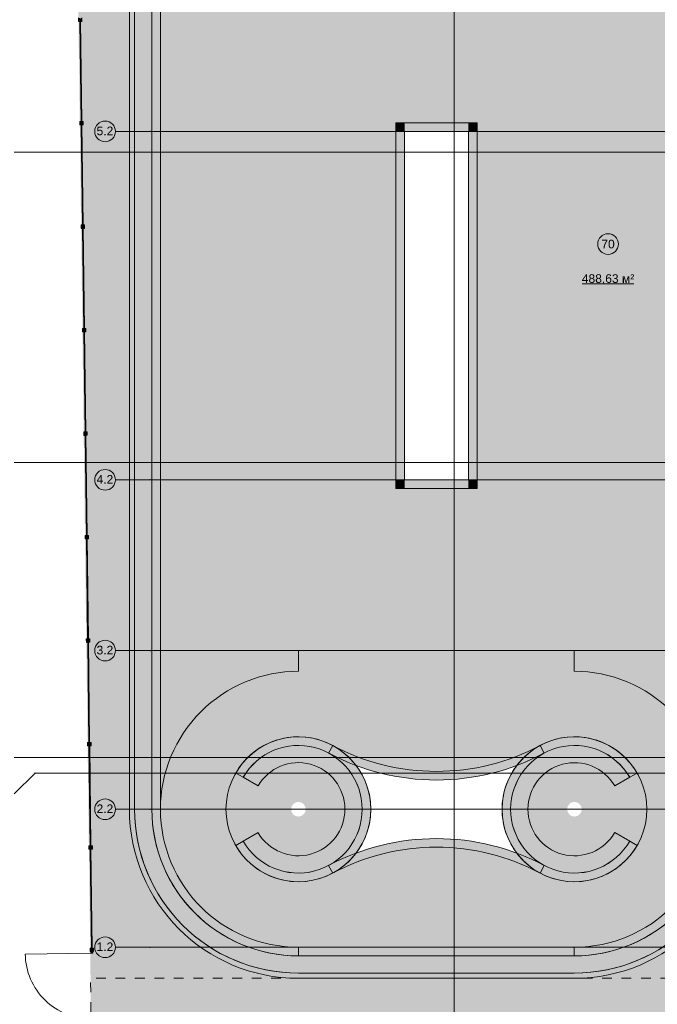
# Model space of a CAD drawing. Header units: millimetres. Extents: x 0 to 1208, y -24 to 589.
# Tile 23 of 49: x 155 to 247, y 219 to 362. Entities that reach past the tile are written whole.
import ezdxf
from ezdxf.xclip import XClip

# ---------------------------------------------------------------- set-up
doc = ezdxf.new("R2010")
doc.units = ezdxf.units.MM
doc.header["$MEASUREMENT"] = 0
doc.header["$XCLIPFRAME"] = 0
doc.linetypes.add('Wipeout_Contour', pattern=[1000, 0, -1000])
doc.linetypes.add('Штриховая', pattern=[5.644444, 2.822222, -2.822222])
for name, color, linetype in [('Конструктив - стены бассейнов жб нов', 7, 'Continuous'), ('Местность - Забор', 7, 'Continuous'), ('Элемент Модели - Зона', 7, 'Continuous'), ('Элемент модели - Зоны уличных помещений', 7, 'Continuous'), ('Элемент Модели - Оси', 7, 'Continuous'), ('Элемент модели - Оси Улица Бани', 7, 'Continuous')]:
    doc.layers.add(name, color=color, linetype=linetype)
doc.styles.add('СГЕНЕРИР_СТИЛЬ_3', font='txt')

# ---------------------------------------------------------------- blocks, each defined once
blk = doc.blocks.new('Чертеж_2_2', base_point=(217.7, 72.6))
at = {"layer": 'Конструктив - стены бассейнов жб нов', "linetype": 'Continuous', "lineweight": 0, "true_color": 0x7f7f7f}
for points in [[(170.62, 374.75), (170.62, 247.35), (170.72, 247.35), (170.72, 374.75)], [(170.72, 374.1), (170.72, 247.35), (171.37, 247.35), (171.37, 374.1)], [(170.62, 247.35, 0.414214), (195.12, 222.85), (195.12, 222.95, -0.414214), (170.72, 247.35)], [(170.72, 247.35, 0.414214), (195.12, 222.95), (195.12, 223.6, -0.414214), (171.37, 247.35)], [(235.12, 222.85, 0.414214), (259.62, 247.35), (259.52, 247.35, -0.414214), (235.12, 222.95)], [(235.12, 222.95, 0.414214), (259.52, 247.35), (258.87, 247.35, -0.414214), (235.12, 223.6)], [(195.12, 222.95), (235.12, 222.95), (235.12, 223.6), (195.12, 223.6)], [(195.12, 222.85), (235.12, 222.85), (235.12, 222.95), (195.12, 222.95)]]:
    blk.add_hatch(color=8, dxfattribs=at).paths.add_polyline_path(points)
at = {"layer": 'Конструктив - стены бассейнов жб нов', "linetype": 'Continuous', "lineweight": 0, "true_color": 0x606060}
for points in [[(173.87, 370.35), (173.87, 247.35), (175.12, 247.35), (175.12, 370.35)], [(210.52, 345.6), (209.27, 346.85), (209.27, 345.6)], [(210.52, 346.85), (209.27, 346.85), (210.52, 345.6)], [(210.52, 345.6), (219.77, 345.6), (219.77, 346.85), (210.52, 346.85)], [(219.77, 345.6), (221.02, 345.6), (221.02, 346.85)], [(219.77, 345.6), (221.02, 346.85), (219.77, 346.85)], [(210.52, 295.1), (210.52, 345.6), (209.27, 345.6), (209.27, 295.1)], [(219.77, 345.6), (219.77, 295.1), (221.02, 295.1), (221.02, 345.6)], [(210.52, 295.1), (209.27, 293.85), (210.52, 293.85)], [(209.27, 295.1), (209.27, 293.85), (210.52, 295.1)], [(219.77, 295.1), (210.52, 295.1), (210.52, 293.85), (219.77, 293.85)], [(219.77, 293.85), (221.02, 293.85), (219.77, 295.1)], [(219.77, 295.1), (221.02, 293.85), (221.02, 295.1)], [(186.03, 242.1, 3.732051), (186.03, 252.6), (187.11, 251.98, -3.732051), (187.11, 242.73)], [(244.24, 252.6, 3.732051), (244.24, 242.1), (243.16, 242.73, -3.732051), (243.16, 251.98)], [(199.5, 255.5, 0.122989), (215.13, 251.59), (215.13, 252.84, -0.122989), (200.09, 256.6)], [(215.13, 251.59, 0.122989), (230.77, 255.5), (230.18, 256.6, -0.122989), (215.13, 252.84)], [(173.87, 247.35, 0.414214), (195.12, 226.1), (195.12, 227.35, -0.414214), (175.12, 247.35)], [(235.12, 226.1, 0.414214), (256.37, 247.35), (255.12, 247.35, -0.414214), (235.12, 227.35)], [(215.13, 243.1, 0.122989), (199.5, 239.19), (200.09, 238.09, -0.122989), (215.13, 241.85)], [(230.77, 239.19, 0.122989), (215.13, 243.1), (215.13, 241.85, -0.122989), (230.18, 238.09)], [(195.12, 226.1), (235.12, 226.1), (235.12, 227.35), (195.12, 227.35)]]:
    blk.add_hatch(color=251, dxfattribs=at).paths.add_polyline_path(points)
at = {"layer": 'Конструктив - стены бассейнов жб нов', "linetype": 'Continuous', "lineweight": 0, "true_color": 0xc3c3c3}
for points in [[(175.12, 247.35, -0.414214), (195.12, 267.35), (195.12, 270.35), (175.12, 270.35)], [(255.12, 247.35), (255.12, 270.35), (235.12, 270.35), (235.12, 267.35, -0.414214)]]:
    blk.add_hatch(color=9, dxfattribs=at).paths.add_polyline_path(points)
at = {"layer": 'Элемент модели - Зоны уличных помещений', "linetype": 'Continuous', "lineweight": 0, "true_color": 0x9bcf78}
for points in [[(309.36, 461.05), (160.56, 573.73), (164.98, 222.85), (195.05, 222.85, -0.405968), (170.62, 247.24), (170.62, 432.85), (249.62, 432.85), (249.62, 374.74), (259.62, 374.74), (259.62, 327.6), (259.62, 247.35, -0.414214), (235.12, 222.85), (367.43, 222.85), (367.43, 261.73), (397.43, 261.73), (397.43, 285.3), (308.73, 285.3), (308.73, 461.05)], [(165.26, 200.35), (168.47, 200.35), (219.03, 200.24), (358.43, 200.35), (358.43, 188.35), (382.43, 188.35), (382.43, 156.35), (397.43, 156.35), (397.43, 216.73), (367.43, 216.73), (367.43, 222.85), (164.98, 222.85)]]:
    blk.add_hatch(color=73, dxfattribs=at).paths.add_polyline_path(points)
at = {"layer": 'Элемент модели - Зоны уличных помещений', "linetype": 'Continuous', "lineweight": 0, "true_color": 0xa8d3ff}
h = blk.add_hatch(color=141, dxfattribs=at)
h.paths.add_polyline_path([(170.72, 247.35, 0.414214), (195.12, 222.95), (215.13, 222.95), (235.12, 222.95, 0.414214), (259.52, 247.35), (259.52, 374.85), (170.72, 374.85)])
h.paths.add_polyline_path([(200.08, 238.1, -0.405074), (186.03, 242.1), (187.11, 242.73, 3.732051), (187.11, 251.98), (186.03, 252.6, -0.405267), (200.09, 256.6, 0.122989), (215.13, 252.84, 0.122989), (230.18, 256.6, -0.405267), (244.24, 252.6), (243.16, 251.98, 3.732051), (243.16, 242.73), (244.24, 242.1, -0.405074), (230.19, 238.1), (230.18, 238.09, 0.122989), (215.13, 241.85, 0.122989), (200.09, 238.09)], flags=0)
h.paths.add_polyline_path([(194.06, 247.35, -1), (196.18, 247.35, -1)], flags=0)
h.paths.add_polyline_path([(209.26, 293.85), (209.26, 346.85), (221.01, 346.85), (221.01, 293.85)], flags=0)
h.paths.add_polyline_path([(234.09, 247.35, -1), (236.21, 247.35, -1)], flags=0)
at = {"layer": 'Конструктив - стены бассейнов жб нов', "color": 7, "linetype": 'Continuous', "lineweight": 15, "ltscale": 0.5, "flags": 128}
for points in [[(170.62, 374.85), (170.62, 247.35)], [(171.37, 247.35), (171.37, 374.1)], [(173.87, 371.6), (173.87, 247.35)], [(175.12, 247.35), (175.12, 370.35)], [(209.27, 346.85), (209.27, 345.6)], [(221.02, 346.85), (209.27, 346.85)], [(221.02, 346.85), (221.02, 345.6)], [(209.27, 345.6), (209.27, 293.85)], [(210.52, 345.6), (219.77, 345.6)], [(210.52, 295.1), (210.52, 345.6)], [(219.77, 345.6), (219.77, 295.1)], [(221.02, 293.85), (221.02, 345.6)], [(219.77, 295.1), (210.52, 295.1)], [(209.27, 293.85), (210.52, 293.85)], [(210.52, 293.85), (219.77, 293.85)], [(221.02, 293.85), (219.77, 293.85)], [(200.09, 256.6), (199.5, 255.5)], [(230.77, 255.5), (230.18, 256.6)], [(186.03, 252.6), (187.11, 251.98)], [(243.16, 251.98), (244.24, 252.6)], [(173.87, 247.35), (175.12, 247.35)], [(175.12, 247.35), (173.87, 247.35)], [(187.11, 242.73), (186.03, 242.1)], [(244.24, 242.1), (243.16, 242.73)], [(199.5, 239.19), (200.09, 238.09)], [(230.18, 238.09), (230.77, 239.19)], [(235.12, 227.35), (195.12, 227.35)], [(195.12, 227.35), (195.12, 226.1)], [(195.12, 226.1), (195.12, 227.35)], [(235.12, 226.1), (235.12, 227.35)], [(235.12, 227.35), (235.12, 226.1)], [(195.12, 226.1), (235.12, 226.1)], [(235.12, 223.6), (195.12, 223.6)], [(195.12, 222.85), (235.12, 222.85)]]:
    blk.add_lwpolyline(points, dxfattribs=at)
for points in [[(171.37, 247.35, 0.414214), (195.12, 223.6), (215.13, 223.6), (235.12, 223.6, 0.414214), (258.87, 247.35), (258.87, 374.1), (171.37, 374.1)], [(256.37, 247.35), (256.37, 371.6), (173.87, 371.6), (173.87, 247.35, 0.414214), (195.12, 226.1), (215.13, 226.1), (235.12, 226.1, 0.414214)], [(175.12, 247.35, -0.414214), (195.12, 267.35), (195.12, 270.35), (175.12, 270.35)], [(175.12, 247.35, -0.414214), (195.12, 267.35), (195.12, 270.35), (175.12, 270.35)], [(255.12, 247.35, 0.414214), (235.12, 267.35), (235.12, 270.35), (255.12, 270.35)], [(205.62, 247.35, 1), (184.62, 247.35, 1)], [(224.65, 247.35, -1), (245.65, 247.35, -1)], [(189.27, 243.98), (187.11, 242.73, 3.732051), (187.11, 251.98), (189.27, 250.73, -3.711801), (189.29, 243.95)], [(240.99, 243.98), (243.16, 242.73, -3.732051), (243.16, 251.98), (240.99, 250.73, 3.711801), (240.98, 243.95)]]:
    blk.add_lwpolyline(points, format="xyb", close=True, dxfattribs=at)
at = {"layer": 'Конструктив - стены бассейнов жб нов', "color": 7, "linetype": 'Continuous', "lineweight": 15, "ltscale": 0.5}
for centre, radius, start, end in [((195.12, 247.35), 10.5, 210, 150), ((235.15, 247.35), 10.5, 30, 330), ((195.12, 247.35), 9.25, 210, 150), ((215.13, 284.84), 33.25, 241.9538, 270), ((215.13, 284.84), 32, 241.9538, 270), ((215.13, 284.84), 32, 270, 298.0462), ((215.13, 284.84), 33.25, 270, 298.0462), ((235.15, 247.35), 9.25, 30, 330), ((195.12, 247.35), 24.5, 180, 270), ((195.12, 247.35), 23.75, 180, 270), ((195.12, 247.35), 21.25, 180, 270), ((195.12, 247.35), 20, 180, 270), ((235.12, 247.35), 21.25, 270, 0), ((235.12, 247.35), 20, 270, 0), ((235.12, 247.35), 24.5, 270, 0), ((235.12, 247.35), 23.75, 270, 0), ((215.13, 209.85), 33.25, 90, 118.0462), ((215.13, 209.85), 33.25, 61.9538, 90), ((215.13, 209.85), 32, 90, 118.0462), ((215.13, 209.85), 32, 61.9538, 90)]:
    blk.add_arc(centre, radius, start, end, dxfattribs=at)
at = {"layer": 'Элемент модели - Зоны уличных помещений', "color": 7, "linetype": 'Continuous', "lineweight": 15, "ltscale": 0.5}
blk.add_line((236.29, 323.5), (243.74, 323.5), dxfattribs=at)
at = {"layer": 'Элемент модели - Зоны уличных помещений', "color": 7, "linetype": 'Continuous', "lineweight": 15, "ltscale": 0.5, "flags": 128}
blk.add_lwpolyline([(241.52, 329.27, 1), (238.52, 329.27, 1)], format="xyb", close=True, dxfattribs=at)
at = {"layer": 'Элемент модели - Зоны уличных помещений', "color": 7, "linetype": 'Штриховая', "lineweight": 15, "ltscale": 0.5, "flags": 128}
blk.add_lwpolyline([(165.26, 200.35), (168.47, 200.35), (219.03, 200.24), (358.43, 200.35), (358.43, 188.35), (382.43, 188.35), (382.43, 156.35), (397.43, 156.35), (397.43, 216.73), (367.43, 216.73), (367.43, 222.85), (164.98, 222.85)], close=True, dxfattribs=at)
at = {"layer": 'Элемент Модели - Оси', "color": 7, "linetype": 'Continuous', "lineweight": 15, "ltscale": 0.5}
for p, q in [((217.7, 533.6), (217.7, 137.36)), ((153.9, 342.6), (407.64, 342.6)), ((153.9, 297.6), (407.64, 297.6)), ((153.9, 254.85), (407.64, 254.85)), ((156.94, 252.6), (153.9, 249.57)), ((156.94, 252.6), (407.64, 252.6))]:
    blk.add_line(p, q, dxfattribs=at)
blk.add_point((156.94, 252.6), dxfattribs=at)
at = {"layer": 'Элемент модели - Оси Улица Бани', "color": 7, "linetype": 'Continuous', "lineweight": 15, "ltscale": 0.5}
for p, q in [((173.59, 345.6), (168.59, 345.6)), ((173.59, 345.6), (260.62, 345.6)), ((173.59, 295.1), (168.59, 295.1)), ((173.59, 295.1), (260.62, 295.1)), ((173.59, 270.35), (168.59, 270.35)), ((173.59, 270.35), (260.62, 270.35)), ((173.59, 247.35), (168.59, 247.35)), ((173.59, 247.35), (260.62, 247.35)), ((173.59, 227.35), (168.59, 227.35)), ((173.59, 227.35), (260.62, 227.35))]:
    blk.add_line(p, q, dxfattribs=at)
for centre in [(167.09, 345.6), (167.09, 295.1), (167.09, 270.35)]:
    blk.add_circle(centre, 1.5, dxfattribs=at)
for p in [(173.59, 345.6), (173.59, 345.6), (173.59, 295.1), (173.59, 295.1), (173.59, 270.35), (173.59, 270.35), (173.59, 247.35), (173.59, 247.35), (173.59, 227.35), (173.59, 227.35)]:
    blk.add_point(p, dxfattribs=at)
at = {"layer": 'Элемент модели - Зоны уличных помещений', "color": 7, "linetype": 'Continuous', "lineweight": 15, "char_height": 1.25, "attachment_point": 5, "style": 'СГЕНЕРИР_СТИЛЬ_3'}
for s, insert in [('\\A1;{\\pqc;\\fArial|b0|i0|c204|p38;70}', (240.02, 329.26)), ('\\A1;{\\pqc;\\fArial|b0|i0|c204|p38;488,63 м²}', (240.02, 324.15))]:
    blk.add_mtext(s, dxfattribs=dict(at, insert=insert))
at = {"layer": 'Элемент модели - Оси Улица Бани', "color": 7, "linetype": 'Continuous', "lineweight": 15, "char_height": 1.25, "attachment_point": 6, "style": 'СГЕНЕРИР_СТИЛЬ_3'}
for s, insert in [('\\A1;{\\pqr;\\pt0;\\fArial|b0|i0|c204|p38;5.2}', (168.28, 345.66)), ('\\A1;{\\pqr;\\pt0;\\fArial|b0|i0|c204|p38;4.2}', (168.28, 295.17)), ('\\A1;{\\pqr;\\pt0;\\fArial|b0|i0|c204|p38;3.2}', (168.28, 270.41)), ('\\A1;{\\pqr;\\pt0;\\fArial|b0|i0|c204|p38;2.2}', (168.28, 247.42)), ('\\A1;{\\pqr;\\pt0;\\fArial|b0|i0|c204|p38;1.2}', (168.28, 227.42))]:
    blk.add_mtext(s, dxfattribs=dict(at, insert=insert))
at = {"color": 254, "linetype": 'Wipeout_Contour', "lineweight": 0, "ltscale": 4682.922028}
blk.add_wipeout([(163.44, 361.54), (163.62, 347.04), (163.65, 347.04), (163.65, 346.89), (163.7, 346.89), (163.7, 347.04), (163.72, 347.04), (163.54, 361.54), (163.52, 361.54), (163.52, 361.69), (163.47, 361.69), (163.47, 361.54)], dxfattribs=at).dxf.layer = 'Местность - Забор'
at = {"layer": 'Местность - Забор', "linetype": 'Continuous', "lineweight": 0, "true_color": 0x000000}
blk.add_hatch(color=18, dxfattribs=at).paths.add_polyline_path([(163.47, 361.69), (163.52, 361.69), (163.52, 361.54), (163.74, 361.54), (163.74, 362.04), (163.51, 362.04), (163.51, 361.89), (163.46, 361.89), (163.46, 362.04), (163.24, 362.04), (163.24, 361.54), (163.47, 361.54)])
at = {"layer": 'Местность - Забор', "color": 7, "linetype": 'Continuous', "lineweight": 15, "ltscale": 0.5}
for p, q in [((163.24, 362.04), (163.24, 361.54)), ((163.47, 361.54), (163.24, 361.54)), ((163.47, 361.69), (163.47, 361.54)), ((163.52, 361.69), (163.47, 361.69)), ((163.52, 361.69), (163.52, 361.54)), ((163.74, 361.54), (163.52, 361.54)), ((163.74, 362.04), (163.74, 361.54))]:
    blk.add_line(p, q, dxfattribs=at)
at = {"color": 254, "linetype": 'Wipeout_Contour', "lineweight": 0, "ltscale": 4521.13854}
blk.add_wipeout([(163.63, 346.54), (163.81, 332.04), (163.84, 332.04), (163.84, 331.89), (163.89, 331.89), (163.89, 332.04), (163.91, 332.04), (163.73, 346.54), (163.71, 346.54), (163.7, 346.69), (163.65, 346.69), (163.66, 346.54)], dxfattribs=at).dxf.layer = 'Местность - Забор'
at = {"layer": 'Местность - Забор', "linetype": 'Continuous', "lineweight": 0, "true_color": 0x000000}
for points in [[(163.54, 361.69), (163.44, 361.69), (163.63, 346.89), (163.73, 346.89)], [(163.65, 346.69), (163.7, 346.69), (163.71, 346.54), (163.93, 346.54), (163.92, 347.04), (163.7, 347.04), (163.7, 346.89), (163.65, 346.89), (163.65, 347.04), (163.42, 347.04), (163.43, 346.54), (163.66, 346.54)]]:
    blk.add_hatch(color=18, dxfattribs=at).paths.add_polyline_path(points)
at = {"layer": 'Местность - Забор', "color": 7, "linetype": 'Continuous', "lineweight": 15, "ltscale": 0.5}
for p, q in [((163.42, 347.04), (163.43, 346.54)), ((163.65, 347.04), (163.42, 347.04)), ((163.65, 347.04), (163.65, 346.89)), ((163.7, 346.89), (163.65, 346.89)), ((163.7, 347.04), (163.7, 346.89)), ((163.92, 347.04), (163.7, 347.04)), ((163.92, 347.04), (163.93, 346.54)), ((163.66, 346.54), (163.43, 346.54)), ((163.65, 346.69), (163.66, 346.54)), ((163.7, 346.69), (163.65, 346.69)), ((163.7, 346.69), (163.71, 346.54)), ((163.93, 346.54), (163.71, 346.54))]:
    blk.add_line(p, q, dxfattribs=at)
at = {"layer": 'Местность - Забор', "color": 7, "linetype": 'Continuous', "lineweight": 15, "ltscale": 0.5, "flags": 128}
blk.add_lwpolyline([(163.54, 361.69), (163.44, 361.69), (163.63, 346.89), (163.73, 346.89)], close=True, dxfattribs=at)
for points in [[(163.44, 361.54), (163.62, 347.04)], [(163.54, 361.54), (163.72, 347.04)]]:
    blk.add_lwpolyline(points, dxfattribs=at)
at = {"color": 254, "linetype": 'Wipeout_Contour', "lineweight": 0, "ltscale": 4360.784356}
blk.add_wipeout([(163.82, 331.54), (164, 317.04), (164.02, 317.04), (164.03, 316.89), (164.08, 316.89), (164.07, 317.04), (164.1, 317.04), (163.92, 331.54), (163.89, 331.54), (163.89, 331.69), (163.84, 331.69), (163.84, 331.54)], dxfattribs=at).dxf.layer = 'Местность - Забор'
at = {"layer": 'Местность - Забор', "linetype": 'Continuous', "lineweight": 0, "true_color": 0x000000}
for points in [[(163.73, 346.69), (163.63, 346.69), (163.81, 331.89), (163.91, 331.89)], [(163.84, 331.69), (163.89, 331.69), (163.89, 331.54), (164.12, 331.54), (164.11, 332.04), (163.89, 332.04), (163.89, 331.89), (163.84, 331.89), (163.84, 332.04), (163.61, 332.04), (163.62, 331.54), (163.84, 331.54)]]:
    blk.add_hatch(color=18, dxfattribs=at).paths.add_polyline_path(points)
at = {"layer": 'Местность - Забор', "color": 7, "linetype": 'Continuous', "lineweight": 15, "ltscale": 0.5}
for p, q in [((163.61, 332.04), (163.62, 331.54)), ((163.84, 332.04), (163.61, 332.04)), ((163.84, 331.54), (163.62, 331.54)), ((163.84, 332.04), (163.84, 331.89)), ((163.89, 331.89), (163.84, 331.89)), ((163.84, 331.69), (163.84, 331.54)), ((163.89, 331.69), (163.84, 331.69)), ((163.89, 332.04), (163.89, 331.89)), ((164.11, 332.04), (163.89, 332.04)), ((163.89, 331.69), (163.89, 331.54)), ((164.12, 331.54), (163.89, 331.54)), ((164.11, 332.04), (164.12, 331.54))]:
    blk.add_line(p, q, dxfattribs=at)
at = {"layer": 'Местность - Забор', "color": 7, "linetype": 'Continuous', "lineweight": 15, "ltscale": 0.5, "flags": 128}
blk.add_lwpolyline([(163.73, 346.69), (163.63, 346.69), (163.81, 331.89), (163.91, 331.89)], close=True, dxfattribs=at)
for points in [[(163.63, 346.54), (163.81, 332.04)], [(163.73, 346.54), (163.91, 332.04)]]:
    blk.add_lwpolyline(points, dxfattribs=at)
at = {"color": 254, "linetype": 'Wipeout_Contour', "lineweight": 0, "ltscale": 4202.023282}
blk.add_wipeout([(164.01, 316.54), (164.19, 302.04), (164.21, 302.04), (164.21, 301.89), (164.26, 301.89), (164.26, 302.04), (164.29, 302.04), (164.11, 316.54), (164.08, 316.54), (164.08, 316.69), (164.03, 316.69), (164.03, 316.54)], dxfattribs=at).dxf.layer = 'Местность - Забор'
at = {"layer": 'Местность - Забор', "linetype": 'Continuous', "lineweight": 0, "true_color": 0x000000}
for points in [[(163.92, 331.69), (163.82, 331.69), (164, 316.89), (164.1, 316.89)], [(164.03, 316.69), (164.08, 316.69), (164.08, 316.54), (164.31, 316.55), (164.3, 317.05), (164.07, 317.04), (164.08, 316.89), (164.03, 316.89), (164.02, 317.04), (163.8, 317.04), (163.81, 316.54), (164.03, 316.54)]]:
    blk.add_hatch(color=18, dxfattribs=at).paths.add_polyline_path(points)
at = {"layer": 'Местность - Забор', "color": 7, "linetype": 'Continuous', "lineweight": 15, "ltscale": 0.5}
for p, q in [((163.8, 317.04), (163.81, 316.54)), ((164.02, 317.04), (163.8, 317.04)), ((164.02, 317.04), (164.03, 316.89)), ((164.08, 316.89), (164.03, 316.89)), ((164.3, 317.05), (164.07, 317.04)), ((164.07, 317.04), (164.08, 316.89)), ((164.3, 317.05), (164.31, 316.55)), ((164.03, 316.54), (163.81, 316.54)), ((164.03, 316.69), (164.03, 316.54)), ((164.08, 316.69), (164.03, 316.69)), ((164.08, 316.69), (164.08, 316.54)), ((164.31, 316.55), (164.08, 316.54))]:
    blk.add_line(p, q, dxfattribs=at)
at = {"layer": 'Местность - Забор', "color": 7, "linetype": 'Continuous', "lineweight": 15, "ltscale": 0.5, "flags": 128}
blk.add_lwpolyline([(163.92, 331.69), (163.82, 331.69), (164, 316.89), (164.1, 316.89)], close=True, dxfattribs=at)
for points in [[(163.82, 331.54), (164, 317.04)], [(163.92, 331.54), (164.1, 317.04)]]:
    blk.add_lwpolyline(points, dxfattribs=at)
at = {"color": 254, "linetype": 'Wipeout_Contour', "lineweight": 0, "ltscale": 4045.043117}
blk.add_wipeout([(164.19, 301.54), (164.38, 287.04), (164.4, 287.04), (164.4, 286.89), (164.45, 286.9), (164.45, 287.05), (164.48, 287.05), (164.29, 301.54), (164.27, 301.54), (164.27, 301.69), (164.22, 301.69), (164.22, 301.54)], dxfattribs=at).dxf.layer = 'Местность - Забор'
at = {"layer": 'Местность - Забор', "linetype": 'Continuous', "lineweight": 0, "true_color": 0x000000}
for points in [[(164.1, 316.69), (164, 316.69), (164.19, 301.89), (164.29, 301.89)], [(164.22, 301.69), (164.27, 301.69), (164.27, 301.54), (164.49, 301.55), (164.49, 302.05), (164.26, 302.04), (164.26, 301.89), (164.21, 301.89), (164.21, 302.04), (163.99, 302.04), (163.99, 301.54), (164.22, 301.54)]]:
    blk.add_hatch(color=18, dxfattribs=at).paths.add_polyline_path(points)
at = {"layer": 'Местность - Забор', "color": 7, "linetype": 'Continuous', "lineweight": 15, "ltscale": 0.5}
for p, q in [((163.99, 302.04), (163.99, 301.54)), ((164.21, 302.04), (163.99, 302.04)), ((164.22, 301.54), (163.99, 301.54)), ((164.21, 302.04), (164.21, 301.89)), ((164.26, 301.89), (164.21, 301.89)), ((164.22, 301.69), (164.22, 301.54)), ((164.27, 301.69), (164.22, 301.69)), ((164.49, 302.05), (164.26, 302.04)), ((164.26, 302.04), (164.26, 301.89)), ((164.27, 301.69), (164.27, 301.54)), ((164.49, 301.55), (164.27, 301.54)), ((164.49, 302.05), (164.49, 301.55))]:
    blk.add_line(p, q, dxfattribs=at)
at = {"layer": 'Местность - Забор', "color": 7, "linetype": 'Continuous', "lineweight": 15, "ltscale": 0.5, "flags": 128}
blk.add_lwpolyline([(164.1, 316.69), (164, 316.69), (164.19, 301.89), (164.29, 301.89)], close=True, dxfattribs=at)
for points in [[(164.01, 316.54), (164.19, 302.04)], [(164.11, 316.54), (164.29, 302.04)]]:
    blk.add_lwpolyline(points, dxfattribs=at)
at = {"color": 254, "linetype": 'Wipeout_Contour', "lineweight": 0, "ltscale": 3890.059708}
blk.add_wipeout([(164.41, 286.54), (164.38, 286.54), (164.56, 272.05), (164.59, 272.05), (164.59, 271.9), (164.64, 271.9), (164.64, 272.05), (164.66, 272.05), (164.48, 286.55), (164.46, 286.55), (164.45, 286.7), (164.4, 286.69)], dxfattribs=at).dxf.layer = 'Местность - Забор'
at = {"layer": 'Местность - Забор', "linetype": 'Continuous', "lineweight": 0, "true_color": 0x000000}
for points in [[(164.29, 301.69), (164.19, 301.69), (164.38, 286.89), (164.48, 286.9)], [(164.4, 286.69), (164.45, 286.7), (164.46, 286.55), (164.68, 286.55), (164.68, 287.05), (164.45, 287.05), (164.45, 286.9), (164.4, 286.89), (164.4, 287.04), (164.18, 287.04), (164.18, 286.54), (164.41, 286.54)]]:
    blk.add_hatch(color=18, dxfattribs=at).paths.add_polyline_path(points)
at = {"layer": 'Местность - Забор', "color": 7, "linetype": 'Continuous', "lineweight": 15, "ltscale": 0.5}
for p, q in [((164.18, 287.04), (164.18, 286.54)), ((164.4, 287.04), (164.18, 287.04)), ((164.4, 287.04), (164.4, 286.89)), ((164.45, 286.9), (164.4, 286.89)), ((164.45, 287.05), (164.45, 286.9)), ((164.68, 287.05), (164.45, 287.05)), ((164.68, 287.05), (164.68, 286.55)), ((164.41, 286.54), (164.18, 286.54)), ((164.45, 286.7), (164.4, 286.69)), ((164.4, 286.69), (164.41, 286.54)), ((164.45, 286.7), (164.46, 286.55)), ((164.68, 286.55), (164.46, 286.55))]:
    blk.add_line(p, q, dxfattribs=at)
at = {"layer": 'Местность - Забор', "color": 7, "linetype": 'Continuous', "lineweight": 15, "ltscale": 0.5, "flags": 128}
blk.add_lwpolyline([(164.29, 301.69), (164.19, 301.69), (164.38, 286.89), (164.48, 286.9)], close=True, dxfattribs=at)
for points in [[(164.19, 301.54), (164.38, 287.04)], [(164.29, 301.54), (164.48, 287.05)]]:
    blk.add_lwpolyline(points, dxfattribs=at)
at = {"color": 254, "linetype": 'Wipeout_Contour', "lineweight": 0, "ltscale": 3737.321758}
blk.add_wipeout([(164.57, 271.55), (164.75, 257.05), (164.78, 257.05), (164.78, 256.9), (164.83, 256.9), (164.83, 257.05), (164.85, 257.05), (164.67, 271.55), (164.64, 271.55), (164.64, 271.7), (164.59, 271.7), (164.59, 271.55)], dxfattribs=at).dxf.layer = 'Местность - Забор'
at = {"layer": 'Местность - Забор', "linetype": 'Continuous', "lineweight": 0, "true_color": 0x000000}
for points in [[(164.48, 286.7), (164.38, 286.69), (164.56, 271.9), (164.66, 271.9)], [(164.59, 271.7), (164.64, 271.7), (164.64, 271.55), (164.87, 271.55), (164.86, 272.05), (164.64, 272.05), (164.64, 271.9), (164.59, 271.9), (164.59, 272.05), (164.36, 272.04), (164.37, 271.54), (164.59, 271.55)]]:
    blk.add_hatch(color=18, dxfattribs=at).paths.add_polyline_path(points)
at = {"layer": 'Местность - Забор', "color": 7, "linetype": 'Continuous', "lineweight": 15, "ltscale": 0.5}
for p, q in [((164.59, 272.05), (164.36, 272.04)), ((164.36, 272.04), (164.37, 271.54)), ((164.59, 271.55), (164.37, 271.54)), ((164.59, 272.05), (164.59, 271.9)), ((164.64, 271.9), (164.59, 271.9)), ((164.59, 271.7), (164.59, 271.55)), ((164.64, 271.7), (164.59, 271.7)), ((164.64, 272.05), (164.64, 271.9)), ((164.86, 272.05), (164.64, 272.05)), ((164.64, 271.7), (164.64, 271.55)), ((164.87, 271.55), (164.64, 271.55)), ((164.86, 272.05), (164.87, 271.55))]:
    blk.add_line(p, q, dxfattribs=at)
at = {"layer": 'Местность - Забор', "color": 7, "linetype": 'Continuous', "lineweight": 15, "ltscale": 0.5, "flags": 128}
blk.add_lwpolyline([(164.48, 286.7), (164.38, 286.69), (164.56, 271.9), (164.66, 271.9)], close=True, dxfattribs=at)
for points in [[(164.38, 286.54), (164.56, 272.05)], [(164.48, 286.55), (164.66, 272.05)]]:
    blk.add_lwpolyline(points, dxfattribs=at)
at = {"color": 254, "linetype": 'Wipeout_Contour', "lineweight": 0, "ltscale": 3587.116442}
blk.add_wipeout([(164.76, 256.55), (164.94, 242.05), (164.96, 242.05), (164.96, 241.9), (165.01, 241.9), (165.01, 242.05), (165.04, 242.05), (164.86, 256.55), (164.83, 256.55), (164.83, 256.7), (164.78, 256.7), (164.78, 256.55)], dxfattribs=at).dxf.layer = 'Местность - Забор'
at = {"layer": 'Местность - Забор', "linetype": 'Continuous', "lineweight": 0, "true_color": 0x000000}
for points in [[(164.67, 271.7), (164.57, 271.7), (164.75, 256.9), (164.85, 256.9)], [(164.78, 256.7), (164.83, 256.7), (164.83, 256.55), (165.06, 256.55), (165.05, 257.05), (164.83, 257.05), (164.83, 256.9), (164.78, 256.9), (164.78, 257.05), (164.55, 257.04), (164.56, 256.54), (164.78, 256.55)]]:
    blk.add_hatch(color=18, dxfattribs=at).paths.add_polyline_path(points)
at = {"layer": 'Местность - Забор', "color": 7, "linetype": 'Continuous', "lineweight": 15, "ltscale": 0.5}
for p, q in [((164.78, 257.05), (164.55, 257.04)), ((164.55, 257.04), (164.56, 256.54)), ((164.78, 257.05), (164.78, 256.9)), ((164.83, 256.9), (164.78, 256.9)), ((164.83, 257.05), (164.83, 256.9)), ((165.05, 257.05), (164.83, 257.05)), ((165.05, 257.05), (165.06, 256.55)), ((164.78, 256.55), (164.56, 256.54)), ((164.78, 256.7), (164.78, 256.55)), ((164.83, 256.7), (164.78, 256.7)), ((164.83, 256.7), (164.83, 256.55)), ((165.06, 256.55), (164.83, 256.55))]:
    blk.add_line(p, q, dxfattribs=at)
at = {"layer": 'Местность - Забор', "color": 7, "linetype": 'Continuous', "lineweight": 15, "ltscale": 0.5, "flags": 128}
blk.add_lwpolyline([(164.67, 271.7), (164.57, 271.7), (164.75, 256.9), (164.85, 256.9)], close=True, dxfattribs=at)
for points in [[(164.57, 271.55), (164.75, 257.05)], [(164.67, 271.55), (164.85, 257.05)]]:
    blk.add_lwpolyline(points, dxfattribs=at)
at = {"layer": 'Элемент модели - Оси Улица Бани', "color": 7, "linetype": 'Continuous', "lineweight": 15, "ltscale": 0.5}
blk.add_circle((167.09, 247.35), 1.5, dxfattribs=at)
at = {"color": 254, "linetype": 'Wipeout_Contour', "lineweight": 0, "ltscale": 3440.589872}
blk.add_wipeout([(164.94, 241.55), (165.12, 227.22), (165.15, 227.22), (165.15, 227.07), (165.2, 227.07), (165.2, 227.22), (165.22, 227.22), (165.04, 241.55), (165.02, 241.55), (165.02, 241.7), (164.97, 241.7), (164.97, 241.55)], dxfattribs=at).dxf.layer = 'Местность - Забор'
at = {"layer": 'Местность - Забор', "linetype": 'Continuous', "lineweight": 0, "true_color": 0x000000}
for points in [[(164.85, 256.7), (164.75, 256.7), (164.94, 241.9), (165.04, 241.9)], [(164.97, 241.7), (165.02, 241.7), (165.02, 241.55), (165.24, 241.55), (165.24, 242.05), (165.01, 242.05), (165.01, 241.9), (164.96, 241.9), (164.96, 242.05), (164.74, 242.05), (164.74, 241.55), (164.97, 241.55)], [(165.04, 241.7), (164.94, 241.7), (165.13, 227.07), (165.23, 227.07)], [(165.15, 226.87), (165.2, 226.87), (165.2, 226.72), (165.43, 226.72), (165.42, 227.22), (165.2, 227.22), (165.2, 227.07), (165.15, 227.07), (165.15, 227.22), (164.92, 227.22), (164.93, 226.72), (165.15, 226.72)], [(165.03, 226.72), (165.03, 226.49), (165.31, 226.5), (165.3, 226.72)]]:
    blk.add_hatch(color=18, dxfattribs=at).paths.add_polyline_path(points)
at = {"layer": 'Местность - Забор', "color": 7, "linetype": 'Continuous', "lineweight": 15, "ltscale": 0.5}
for p, q in [((164.74, 242.05), (164.74, 241.55)), ((164.96, 242.05), (164.74, 242.05)), ((164.97, 241.55), (164.74, 241.55)), ((164.96, 242.05), (164.96, 241.9)), ((165.01, 241.9), (164.96, 241.9)), ((164.97, 241.7), (164.97, 241.55)), ((165.02, 241.7), (164.97, 241.7)), ((165.01, 242.05), (165.01, 241.9)), ((165.24, 242.05), (165.01, 242.05)), ((165.02, 241.7), (165.02, 241.55)), ((165.24, 241.55), (165.02, 241.55)), ((165.24, 242.05), (165.24, 241.55)), ((164.92, 227.22), (164.93, 226.72)), ((165.15, 227.22), (164.92, 227.22)), ((165.15, 227.22), (165.15, 227.07)), ((165.2, 227.07), (165.15, 227.07)), ((165.2, 227.22), (165.2, 227.07)), ((165.42, 227.22), (165.2, 227.22)), ((165.42, 227.22), (165.43, 226.72)), ((165.15, 226.72), (164.93, 226.72)), ((165.15, 226.87), (165.15, 226.72)), ((165.2, 226.87), (165.15, 226.87)), ((165.2, 226.87), (165.2, 226.72)), ((165.43, 226.72), (165.2, 226.72))]:
    blk.add_line(p, q, dxfattribs=at)
at = {"layer": 'Местность - Забор', "color": 7, "linetype": 'Continuous', "lineweight": 15, "ltscale": 0.5, "flags": 128}
for points in [[(164.85, 256.7), (164.75, 256.7), (164.94, 241.9), (165.04, 241.9)], [(165.04, 241.7), (164.94, 241.7), (165.13, 227.07), (165.23, 227.07)], [(165.03, 226.72), (165.03, 226.49), (165.31, 226.5), (165.3, 226.72)]]:
    blk.add_lwpolyline(points, close=True, dxfattribs=at)
for points in [[(164.76, 256.55), (164.94, 242.05)], [(164.86, 256.55), (165.04, 242.05)], [(164.94, 241.55), (165.12, 227.22)], [(165.04, 241.55), (165.22, 227.22)]]:
    blk.add_lwpolyline(points, dxfattribs=at)
at = {"layer": 'Элемент Модели - Зона', "color": 7, "linetype": 'Continuous', "lineweight": 15, "ltscale": 0.5}
blk.add_line((165.03, 226.49), (155.51, 226.37), dxfattribs=at)
blk.add_arc((165.03, 226.49), 9.52, 180.7157, 270.7157, dxfattribs=at)
at = {"layer": 'Элемент модели - Оси Улица Бани', "color": 7, "linetype": 'Continuous', "lineweight": 15, "ltscale": 0.5}
blk.add_circle((167.09, 227.35), 1.5, dxfattribs=at)

msp = doc.modelspace()

# ---------------------------------------------------------------- block references
at = {"color": 161, "linetype": 'Continuous', "lineweight": 40, "true_color": 0x83aefe}
ref = msp.add_blockref('Чертеж_2_2', (217.7, 72.6), dxfattribs=at)
XClip(ref).set_block_clipping_path([(24.004460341, 137.3615431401), (407.6441154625, 585.1734188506)])

doc.saveas('drawing.dxf')
